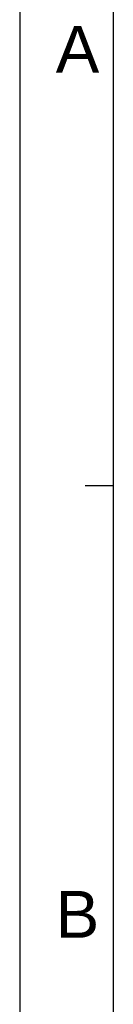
# Model space of a CAD drawing. Header units: millimetres. Extents: x -95 to 535, y -111 to 334.
# Tile 2 of 20: x -95 to -80, y 98 to 256. Entities that reach past the tile are written whole.
import ezdxf
from ezdxf.enums import TextEntityAlignment as Align

# ---------------------------------------------------------------- set-up
doc = ezdxf.new("R2010")
doc.units = ezdxf.units.MM
doc.header["$LTSCALE"] = 23.1
doc.layers.add('DRAWING FRAME', color=1, linetype='CONTINUOUS')
doc.styles.add('ARIAL', font='ARIAL.TTF')

msp = doc.modelspace()

# ---------------------------------------------------------------- linework, layer by layer
at = {"layer": 'DRAWING FRAME', "color": 4}
msp.add_line((-94.5553, 334.3981), (-94.5553, -111.1019), dxfattribs=at)
at = {"layer": 'DRAWING FRAME', "color": 3}
for p, q in [((-79.5553, 319.3981), (-79.5553, -96.1019)), ((-79.5553, 180.8981), (-84.0553, 180.8981))]:
    msp.add_line(p, q, dxfattribs=at)

# ---------------------------------------------------------------- texts
at = {"layer": 'DRAWING FRAME', "color": 1, "style": 'ARIAL'}
for s, p in [('A', (-85.2928, 250.7911)), ('B', (-85.2928, 112.2911))]:
    msp.add_text(s, height=7.5, dxfattribs=at).set_placement(p, align=Align.MIDDLE)

doc.saveas('drawing.dxf')
